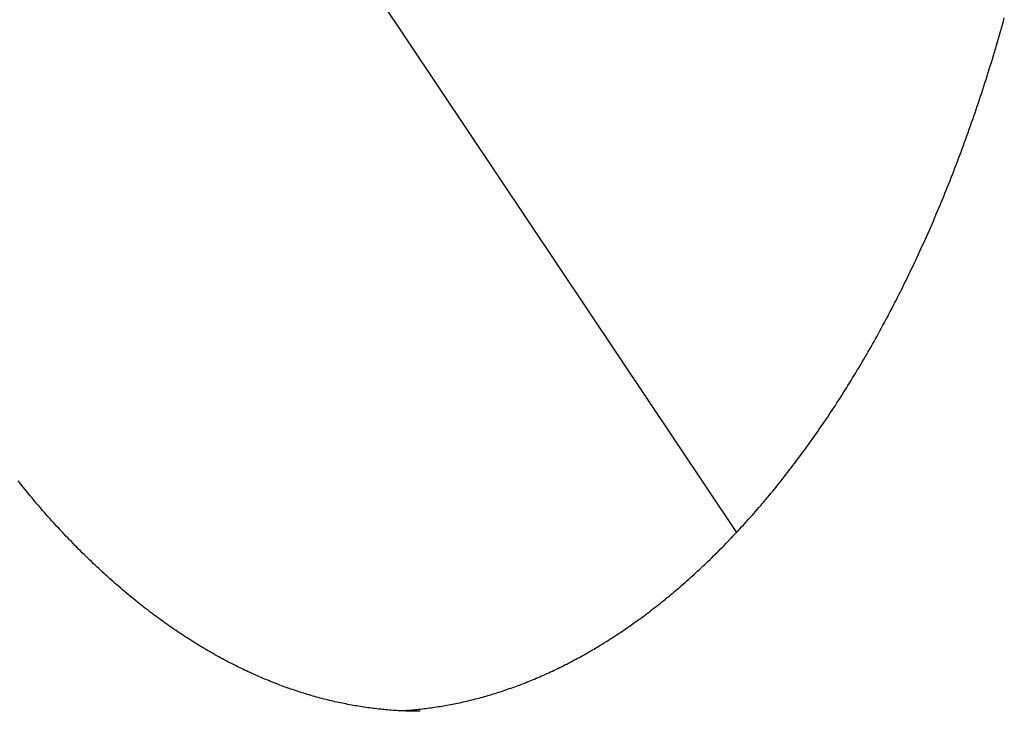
# Model space of a CAD drawing. Extents: x 637 to 3230, y 885 to 2745.
# Tile 29 of 151: x 935 to 981, y 2168 to 2200. Entities that reach past the tile are written whole.
import ezdxf

# ---------------------------------------------------------------- set-up
doc = ezdxf.new("R2010")
doc.units = 0
doc.layers.add('KF_GRAVIS_15_RIGHT', color=7, linetype='CONTINUOUS')

# ---------------------------------------------------------------- blocks, each defined once
blk = doc.blocks.new('KF_GRAVIS_15_RIGHT')
at = {"layer": 'KF_GRAVIS_15_RIGHT'}
blk.add_line((108.0729, -30), (139.3913, -76.8062), dxfattribs=at)
for points in [[(124.891, -85, 0), (124.808, -84.9998, 0), (124.726, -84.9992, 0), (124.643, -84.9982, 0), (124.561, -84.9969, 0), (124.478, -84.9951, 0), (124.396, -84.993, 0), (124.313, -84.9904, 0), (124.23, -84.9875, 0), (124.148, -84.9841, 0), (124.065, -84.9804, 0), (123.982, -84.9763, 0), (123.899, -84.9717, 0), (123.817, -84.9668, 0), (123.734, -84.9615, 0), (123.651, -84.9558, 0), (123.568, -84.9496, 0), (123.485, -84.9431, 0), (123.402, -84.9362, 0), (123.319, -84.9289, 0), (123.236, -84.9211, 0), (123.153, -84.913, 0), (123.07, -84.9045, 0), (122.987, -84.8955, 0), (122.904, -84.8862, 0), (122.821, -84.8764, 0), (122.738, -84.8663, 0), (122.655, -84.8557, 0), (122.571, -84.8448, 0), (122.488, -84.8334, 0), (122.405, -84.8216, 0), (122.322, -84.8094, 0), (122.238, -84.7968, 0), (122.155, -84.7838, 0), (122.072, -84.7703, 0), (121.988, -84.7565, 0), (121.905, -84.7423, 0), (121.821, -84.7276, 0), (121.738, -84.7125, 0), (121.654, -84.697, 0), (121.571, -84.6811, 0), (121.487, -84.6648, 0), (121.403, -84.6481, 0), (121.32, -84.6309, 0), (121.236, -84.6133, 0), (121.152, -84.5953, 0), (121.069, -84.5769, 0), (120.985, -84.5581, 0), (120.901, -84.5388, 0), (120.817, -84.5192, 0), (120.733, -84.4991, 0), (120.65, -84.4786, 0), (120.566, -84.4576, 0), (120.482, -84.4363, 0), (120.398, -84.4145, 0), (120.314, -84.3923, 0), (120.23, -84.3696, 0), (120.146, -84.3466, 0), (120.062, -84.3231, 0), (119.977, -84.2992, 0), (119.893, -84.2748, 0), (119.809, -84.2501, 0), (119.725, -84.2249, 0), (119.641, -84.1992, 0), (119.556, -84.1732, 0), (119.472, -84.1467, 0), (119.388, -84.1198, 0), (119.303, -84.0924, 0), (119.219, -84.0646, 0), (119.135, -84.0364, 0), (119.05, -84.0078, 0), (118.966, -83.9787, 0), (118.881, -83.9491, 0), (118.797, -83.9192, 0), (118.712, -83.8888, 0), (118.627, -83.8579, 0), (118.543, -83.8267, 0), (118.458, -83.795, 0), (118.373, -83.7628, 0), (118.289, -83.7302, 0), (118.204, -83.6972, 0), (118.119, -83.6637, 0), (118.034, -83.6298, 0), (117.95, -83.5955, 0), (117.865, -83.5607, 0), (117.78, -83.5255, 0), (117.695, -83.4898, 0), (117.61, -83.4537, 0), (117.526, -83.4171, 0), (117.441, -83.3801, 0), (117.356, -83.3427, 0), (117.271, -83.3048, 0), (117.186, -83.2665, 0), (117.101, -83.2277, 0), (117.016, -83.1884, 0), (116.931, -83.1488, 0), (116.847, -83.1086, 0), (116.762, -83.068, 0), (116.677, -83.027, 0), (116.592, -82.9855, 0), (116.507, -82.9436, 0), (116.422, -82.9012, 0), (116.337, -82.8584, 0), (116.252, -82.8151, 0), (116.167, -82.7713, 0), (116.082, -82.7271, 0), (115.997, -82.6824, 0), (115.912, -82.6373, 0), (115.827, -82.5917, 0), (115.742, -82.5457, 0), (115.657, -82.4992, 0), (115.572, -82.4523, 0), (115.487, -82.4048, 0), (115.402, -82.357, 0), (115.317, -82.3086, 0), (115.232, -82.2598, 0), (115.147, -82.2106, 0), (115.062, -82.1608, 0), (114.977, -82.1106, 0), (114.892, -82.06, 0), (114.807, -82.0089, 0), (114.722, -81.9573, 0), (114.637, -81.9052, 0), (114.553, -81.8527, 0), (114.468, -81.7997, 0), (114.383, -81.7462, 0), (114.298, -81.6923, 0), (114.213, -81.6379, 0), (114.128, -81.583, 0), (114.043, -81.5276, 0), (113.958, -81.4718, 0), (113.873, -81.4155, 0), (113.788, -81.3588, 0), (113.704, -81.3015, 0), (113.619, -81.2438, 0), (113.534, -81.1856, 0), (113.449, -81.1269, 0), (113.364, -81.0678, 0), (113.28, -81.0081, 0), (113.195, -80.948, 0), (113.11, -80.8874, 0), (113.025, -80.8264, 0), (112.941, -80.7648, 0), (112.856, -80.7028, 0), (112.771, -80.6403, 0), (112.686, -80.5773, 0), (112.602, -80.5138, 0), (112.517, -80.4498, 0), (112.433, -80.3853, 0), (112.348, -80.3204, 0), (112.263, -80.255, 0), (112.179, -80.1891, 0), (112.094, -80.1227, 0), (112.01, -80.0558, 0), (111.925, -79.9884, 0), (111.841, -79.9205, 0), (111.756, -79.8521, 0), (111.672, -79.7831, 0), (111.588, -79.7137, 0), (111.503, -79.6438, 0), (111.419, -79.5733, 0), (111.334, -79.5024, 0), (111.25, -79.4309, 0), (111.166, -79.3589, 0), (111.081, -79.2865, 0), (110.997, -79.2135, 0), (110.913, -79.14, 0), (110.829, -79.066, 0), (110.745, -78.9915, 0), (110.66, -78.9165, 0), (110.576, -78.841, 0), (110.492, -78.765, 0), (110.408, -78.6885, 0), (110.324, -78.6115, 0), (110.24, -78.5339, 0), (110.157, -78.4559, 0), (110.073, -78.3774, 0), (109.989, -78.2984, 0), (109.905, -78.2189, 0), (109.822, -78.1388, 0), (109.738, -78.0583, 0), (109.654, -77.9773, 0), (109.571, -77.8958, 0), (109.487, -77.8138, 0), (109.404, -77.7313, 0), (109.321, -77.6483, 0), (109.238, -77.5647, 0), (109.154, -77.4807, 0), (109.071, -77.3963, 0), (108.988, -77.3113, 0), (108.905, -77.2258, 0), (108.822, -77.1398, 0), (108.74, -77.0533, 0), (108.657, -76.9664, 0), (108.574, -76.8789, 0), (108.492, -76.7909, 0), (108.409, -76.7025, 0), (108.327, -76.6136, 0), (108.244, -76.5241, 0), (108.162, -76.4342, 0), (108.08, -76.3438, 0), (107.998, -76.2529, 0), (107.916, -76.1615, 0), (107.834, -76.0697, 0), (107.752, -75.9773, 0), (107.671, -75.8844, 0), (107.589, -75.7911, 0), (107.508, -75.6973, 0), (107.426, -75.603, 0), (107.345, -75.5082, 0), (107.264, -75.4129, 0), (107.183, -75.3171, 0), (107.102, -75.2209, 0), (107.021, -75.1241, 0), (106.941, -75.0269, 0), (106.86, -74.9292, 0), (106.78, -74.831, 0), (106.699, -74.7324, 0), (106.619, -74.6332, 0), (106.539, -74.5336, 0), (106.459, -74.4335, 0)], [(123.949, -84.9745, 0), (124.029, -84.9699, 0), (124.109, -84.965, 0), (124.19, -84.9597, 0), (124.27, -84.954, 0), (124.35, -84.948, 0), (124.431, -84.9416, 0), (124.511, -84.9348, 0), (124.592, -84.9276, 0), (124.672, -84.92, 0), (124.753, -84.9121, 0), (124.833, -84.9038, 0), (124.914, -84.8951, 0), (124.995, -84.886, 0), (125.075, -84.8766, 0), (125.156, -84.8667, 0), (125.237, -84.8565, 0), (125.317, -84.8459, 0), (125.398, -84.8349, 0), (125.479, -84.8235, 0), (125.56, -84.8118, 0), (125.641, -84.7996, 0), (125.722, -84.7871, 0), (125.802, -84.7742, 0), (125.883, -84.7608, 0), (125.964, -84.7471, 0), (126.045, -84.7331, 0), (126.126, -84.7186, 0), (126.207, -84.7037, 0), (126.288, -84.6885, 0), (126.369, -84.6728, 0), (126.451, -84.6568, 0), (126.532, -84.6404, 0), (126.613, -84.6235, 0), (126.694, -84.6063, 0), (126.775, -84.5887, 0), (126.857, -84.5707, 0), (126.938, -84.5523, 0), (127.019, -84.5335, 0), (127.1, -84.5143, 0), (127.182, -84.4947, 0), (127.263, -84.4748, 0), (127.345, -84.4544, 0), (127.426, -84.4336, 0), (127.508, -84.4124, 0), (127.589, -84.3908, 0), (127.671, -84.3688, 0), (127.752, -84.3465, 0), (127.834, -84.3237, 0), (127.915, -84.3005, 0), (127.997, -84.2769, 0), (128.079, -84.2529, 0), (128.16, -84.2285, 0), (128.242, -84.2037, 0), (128.324, -84.1785, 0), (128.406, -84.1529, 0), (128.487, -84.1269, 0), (128.569, -84.1005, 0), (128.651, -84.0736, 0), (128.733, -84.0464, 0), (128.815, -84.0187, 0), (128.897, -83.9907, 0), (128.979, -83.9622, 0), (129.061, -83.9334, 0), (129.143, -83.9041, 0), (129.225, -83.8744, 0), (129.307, -83.8443, 0), (129.389, -83.8137, 0), (129.471, -83.7828, 0), (129.554, -83.7514, 0), (129.636, -83.7197, 0), (129.718, -83.6875, 0), (129.8, -83.6549, 0), (129.882, -83.6219, 0), (129.965, -83.5885, 0), (130.047, -83.5547, 0), (130.129, -83.5204, 0), (130.212, -83.4858, 0), (130.294, -83.4507, 0), (130.376, -83.4152, 0), (130.458, -83.3793, 0), (130.541, -83.343, 0), (130.623, -83.3062, 0), (130.706, -83.269, 0), (130.788, -83.2314, 0), (130.87, -83.1934, 0), (130.953, -83.155, 0), (131.035, -83.1161, 0), (131.117, -83.0768, 0), (131.2, -83.0371, 0), (131.282, -82.997, 0), (131.365, -82.9564, 0), (131.447, -82.9154, 0), (131.529, -82.874, 0), (131.612, -82.8322, 0), (131.694, -82.7899, 0), (131.777, -82.7472, 0), (131.859, -82.7041, 0), (131.942, -82.6605, 0), (132.024, -82.6166, 0), (132.107, -82.5721, 0), (132.189, -82.5273, 0), (132.271, -82.482, 0), (132.354, -82.4363, 0), (132.436, -82.3901, 0), (132.519, -82.3436, 0), (132.601, -82.2965, 0), (132.684, -82.2491, 0), (132.766, -82.2012, 0), (132.849, -82.1529, 0), (132.931, -82.1041, 0), (133.013, -82.0549, 0), (133.096, -82.0053, 0), (133.178, -81.9552, 0), (133.261, -81.9047, 0), (133.343, -81.8537, 0), (133.426, -81.8023, 0), (133.508, -81.7505, 0), (133.59, -81.6982, 0), (133.673, -81.6455, 0), (133.755, -81.5923, 0), (133.837, -81.5387, 0), (133.92, -81.4846, 0), (134.002, -81.4301, 0), (134.084, -81.3751, 0), (134.167, -81.3197, 0), (134.249, -81.2639, 0), (134.331, -81.2076, 0), (134.414, -81.1508, 0), (134.496, -81.0936, 0), (134.578, -81.036, 0), (134.661, -80.9779, 0), (134.743, -80.9194, 0), (134.825, -80.8603, 0), (134.907, -80.8009, 0), (134.989, -80.741, 0), (135.072, -80.6806, 0), (135.154, -80.6198, 0), (135.236, -80.5585, 0), (135.318, -80.4968, 0), (135.4, -80.4346, 0), (135.482, -80.372, 0), (135.564, -80.3089, 0), (135.646, -80.2453, 0), (135.728, -80.1813, 0), (135.81, -80.1168, 0), (135.892, -80.0519, 0), (135.974, -79.9865, 0), (136.056, -79.9206, 0), (136.138, -79.8543, 0), (136.22, -79.7874, 0), (136.302, -79.7201, 0), (136.384, -79.6523, 0), (136.466, -79.584, 0), (136.548, -79.5152, 0), (136.63, -79.446, 0), (136.711, -79.3763, 0), (136.793, -79.3061, 0), (136.875, -79.2354, 0), (136.957, -79.1643, 0), (137.038, -79.0927, 0), (137.12, -79.0206, 0), (137.202, -78.948, 0), (137.283, -78.875, 0), (137.365, -78.8014, 0), (137.446, -78.7274, 0), (137.528, -78.653, 0), (137.609, -78.578, 0), (137.691, -78.5026, 0), (137.772, -78.4267, 0), (137.853, -78.3504, 0), (137.935, -78.2736, 0), (138.016, -78.1963, 0), (138.097, -78.1185, 0), (138.178, -78.0403, 0), (138.259, -77.9616, 0), (138.34, -77.8824, 0), (138.421, -77.8027, 0), (138.502, -77.7226, 0), (138.583, -77.642, 0), (138.663, -77.561, 0), (138.744, -77.4795, 0), (138.825, -77.3975, 0), (138.905, -77.3151, 0), (138.986, -77.2321, 0), (139.066, -77.1488, 0), (139.147, -77.0649, 0), (139.227, -76.9806, 0), (139.307, -76.8958, 0), (139.387, -76.8106, 0), (139.467, -76.7249, 0), (139.547, -76.6388, 0), (139.627, -76.5521, 0), (139.707, -76.465, 0), (139.787, -76.3775, 0), (139.866, -76.2895, 0), (139.946, -76.201, 0), (140.025, -76.1121, 0), (140.105, -76.0227, 0), (140.184, -75.9329, 0), (140.263, -75.8426, 0), (140.342, -75.7518, 0), (140.421, -75.6606, 0), (140.5, -75.5689, 0), (140.579, -75.4768, 0), (140.658, -75.3842, 0), (140.736, -75.2911, 0), (140.815, -75.1976, 0), (140.893, -75.1037, 0), (140.971, -75.0092, 0), (141.05, -74.9144, 0), (141.128, -74.819, 0), (141.205, -74.7233, 0), (141.283, -74.627, 0), (141.361, -74.5303, 0), (141.439, -74.4332, 0), (141.516, -74.3356, 0), (141.593, -74.2376, 0), (141.671, -74.1391, 0), (141.748, -74.0401, 0), (141.825, -73.9407, 0), (141.902, -73.8409, 0), (141.978, -73.7406, 0), (142.055, -73.6399, 0), (142.131, -73.5387, 0), (142.208, -73.437, 0), (142.284, -73.335, 0), (142.36, -73.2324, 0), (142.436, -73.1295, 0), (142.512, -73.0261, 0), (142.587, -72.9223, 0), (142.663, -72.8181, 0), (142.738, -72.7134, 0), (142.813, -72.6083, 0), (142.888, -72.5028, 0), (142.963, -72.3968, 0), (143.038, -72.2904, 0), (143.113, -72.1836, 0), (143.187, -72.0763, 0), (143.262, -71.9687, 0), (143.336, -71.8605, 0), (143.41, -71.752, 0), (143.484, -71.643, 0), (143.557, -71.5336, 0), (143.631, -71.4238, 0), (143.704, -71.3135, 0), (143.778, -71.2028, 0), (143.851, -71.0917, 0), (143.924, -70.9801, 0), (143.996, -70.8682, 0), (144.069, -70.7558, 0), (144.142, -70.6429, 0), (144.214, -70.5296, 0), (144.286, -70.4159, 0), (144.358, -70.3018, 0), (144.43, -70.1873, 0), (144.502, -70.0723, 0), (144.573, -69.9569, 0), (144.645, -69.841, 0), (144.716, -69.7247, 0), (144.787, -69.608, 0), (144.858, -69.4909, 0), (144.928, -69.3733, 0), (144.999, -69.2554, 0), (145.069, -69.1369, 0), (145.139, -69.0181, 0), (145.209, -68.8988, 0), (145.279, -68.7791, 0), (145.349, -68.659, 0), (145.418, -68.5385, 0), (145.488, -68.4175, 0), (145.557, -68.2961, 0), (145.626, -68.1742, 0), (145.695, -68.052, 0), (145.763, -67.9293, 0), (145.832, -67.8062, 0), (145.9, -67.6826, 0), (145.968, -67.5586, 0), (146.036, -67.4342, 0), (146.104, -67.3094, 0), (146.171, -67.1842, 0), (146.239, -67.0585, 0), (146.306, -66.9324, 0), (146.373, -66.8058, 0), (146.44, -66.6789, 0), (146.506, -66.5515, 0), (146.573, -66.4237, 0), (146.639, -66.2955, 0), (146.705, -66.1668, 0), (146.771, -66.0377, 0), (146.837, -65.9082, 0), (146.902, -65.7783, 0), (146.967, -65.6479, 0), (147.033, -65.5171, 0), (147.098, -65.3859, 0), (147.162, -65.2542, 0), (147.227, -65.1222, 0), (147.291, -64.9897, 0), (147.355, -64.8568, 0), (147.419, -64.7234, 0), (147.483, -64.5896, 0), (147.547, -64.4555, 0), (147.61, -64.3208, 0), (147.673, -64.1858, 0), (147.736, -64.0503, 0), (147.799, -63.9144, 0), (147.861, -63.7782, 0), (147.924, -63.6415, 0), (147.986, -63.5044, 0), (148.048, -63.3669, 0), (148.109, -63.2291, 0), (148.171, -63.0908, 0), (148.232, -62.9522, 0), (148.293, -62.8131, 0), (148.354, -62.6737, 0), (148.414, -62.5339, 0), (148.474, -62.3937, 0), (148.534, -62.2532, 0), (148.594, -62.1123, 0), (148.654, -61.971, 0), (148.713, -61.8293, 0), (148.772, -61.6872, 0), (148.831, -61.5448, 0), (148.89, -61.4021, 0), (148.948, -61.2589, 0), (149.006, -61.1155, 0), (149.064, -60.9716, 0), (149.122, -60.8274, 0), (149.179, -60.6829, 0), (149.236, -60.538, 0), (149.293, -60.3927, 0), (149.35, -60.2471, 0), (149.406, -60.1012, 0), (149.462, -59.9549, 0), (149.518, -59.8083, 0), (149.574, -59.6614, 0), (149.629, -59.5141, 0), (149.684, -59.3665, 0), (149.739, -59.2185, 0), (149.794, -59.0702, 0), (149.848, -58.9216, 0), (149.902, -58.7727, 0), (149.956, -58.6235, 0), (150.01, -58.4739, 0), (150.063, -58.3241, 0), (150.116, -58.1739, 0), (150.169, -58.0234, 0), (150.221, -57.8726, 0), (150.273, -57.7214, 0), (150.325, -57.57, 0), (150.377, -57.4183, 0), (150.429, -57.2663, 0), (150.48, -57.114, 0), (150.531, -56.9614, 0), (150.581, -56.8084, 0), (150.632, -56.6552, 0), (150.682, -56.5018, 0), (150.731, -56.348, 0), (150.781, -56.1939, 0), (150.83, -56.0396, 0), (150.879, -55.885, 0), (150.928, -55.7301, 0), (150.976, -55.5749, 0), (151.024, -55.4195, 0), (151.072, -55.2637, 0), (151.12, -55.1078, 0), (151.167, -54.9515, 0), (151.214, -54.795, 0), (151.26, -54.6382, 0), (151.307, -54.4812, 0), (151.353, -54.3239, 0), (151.399, -54.1663, 0), (151.444, -54.0085, 0), (151.489, -53.8505, 0), (151.534, -53.6922, 0), (151.579, -53.5337, 0), (151.623, -53.3749, 0), (151.667, -53.2158, 0)]]:
    blk.add_polyline3d(points, dxfattribs=at)

msp = doc.modelspace()

# ---------------------------------------------------------------- block references
at = {"layer": 'KF_GRAVIS_15_RIGHT'}
msp.add_blockref('KF_GRAVIS_15_RIGHT', (828.93, 2253.101), dxfattribs=at)

doc.saveas('drawing.dxf')
